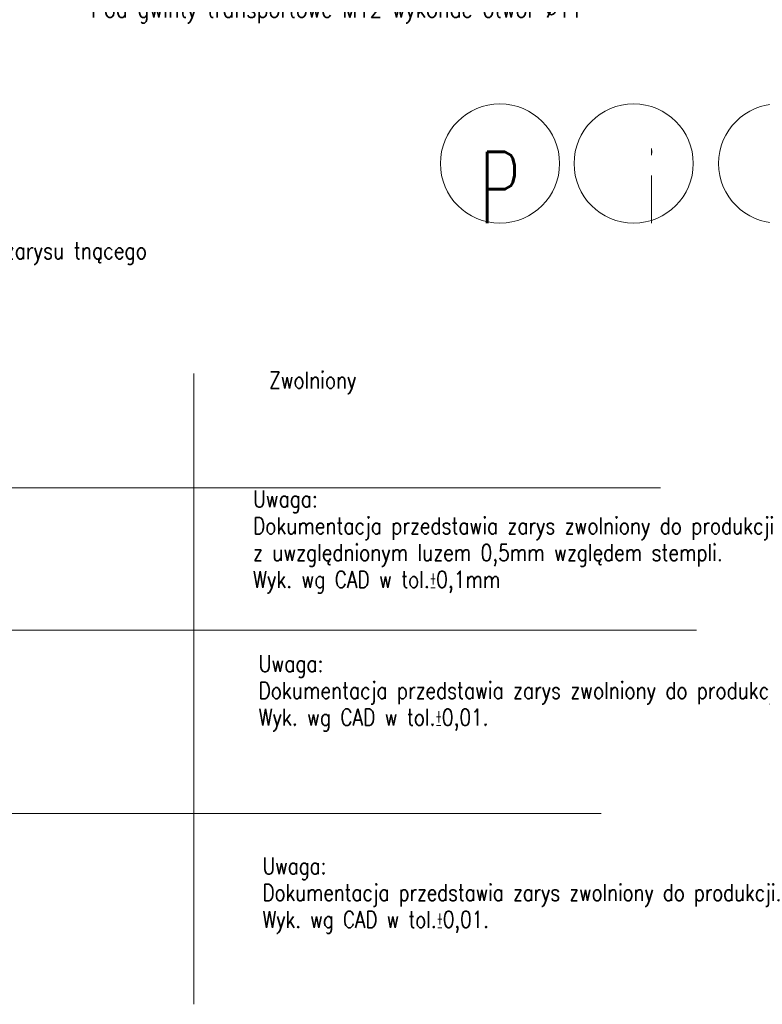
# Model space of a CAD drawing. Header units: millimetres. Extents: x -34 to 6620, y -230 to 4700.
# Tile 7 of 216: x 238 to 394, y -230 to -23. Entities that reach past the tile are written whole.
import ezdxf

# ---------------------------------------------------------------- set-up
doc = ezdxf.new("R2010")
doc.units = ezdxf.units.MM
doc.layers.add('1', color=7, linetype='Continuous', true_color=0xffffff)
doc.styles.add('latin_extended', font='simplex.shx')

# ---------------------------------------------------------------- blocks, each defined once
blk = doc.blocks.new('IDSYMBOL2')
at = {"layer": '1', "color": 92, "linetype": 'Continuous', "lineweight": 13, "insert": (338.801819, -66.149653), "char_height": 15, "attachment_point": 8, "line_spacing_factor": 0.963855, "style": 'latin_extended'}
blk.add_mtext('\\W0.6380;P', dxfattribs=at)
blk = doc.blocks.new('IDSYMBOL3')
at = {"layer": '1', "color": 2, "linetype": 'Continuous', "lineweight": 13, "insert": (370.420722, -66.149653), "char_height": 15, "attachment_point": 7, "line_spacing_factor": 0.963855, "style": 'latin_extended'}
blk.add_mtext('\\W0.0656;i', dxfattribs=at)

msp = doc.modelspace()

# ---------------------------------------------------------------- linework, layer by layer
at = {"layer": '1', "color": 163, "linetype": 'Continuous', "lineweight": 18}
for p, q in [((274.585, -97.638), (274.585, -230)), ((16.98, -121.636), (372.449, -121.636)), ((20, -151.51), (380, -151.51)), ((20, -190), (360, -190))]:
    msp.add_line(p, q, dxfattribs=at)
at = {"layer": '1', "color": 92, "linetype": 'Continuous', "lineweight": 13}
msp.add_circle((338.802, -53.597), 12.5, dxfattribs=at)
at = {"layer": '1', "color": 2, "linetype": 'Continuous', "lineweight": 13}
msp.add_circle((366.829, -53.597), 12.5, dxfattribs=at)
at = {"layer": '1', "color": 1, "linetype": 'Continuous', "lineweight": 13}
msp.add_circle((397.147, -53.597), 12.5, dxfattribs=at)

# ---------------------------------------------------------------- block references
at = {"layer": '1', "color": 92, "linetype": 'Continuous', "lineweight": 13}
msp.add_blockref('IDSYMBOL2', (0, 0), dxfattribs=at)
at = {"layer": '1', "color": 2, "linetype": 'Continuous', "lineweight": 13}
msp.add_blockref('IDSYMBOL3', (0, 0), dxfattribs=at)

# ---------------------------------------------------------------- texts
at = {"layer": '1', "color": 2, "linetype": 'Continuous', "lineweight": 13, "char_height": 3.5, "attachment_point": 7, "line_spacing_factor": 0.963855, "style": 'latin_extended'}
for s, insert in [('\\W0.8674;Pod gwinty transportowe M12 wykonać otwór %%c11\\P ', (253.056, -29.752)), ('\\W0.8247;Rysunek przedstawia poz.21\\PPozycję 22 wykonać jako odbicie lustrzane pozycji 21 za wyjątkiem zarysu tnącego\\P ', (98.876, -80.425)), ('\\W0.8137;Zwolniony\\P ', (290.394, -107.575)), ('\\W0.8157;Uwaga:\\PDokumentacja przedstawia zarys zwolniony do produkcji\\Pz uwzględnionym luzem 0,5mm względem stempli.\\PWyk. wg CAD w tol.\\W0.4079;%%p\\W0.8157;0,1mm\\P\\P ', (287.019, -155.016)), ('\\W0.8157;Uwaga:\\PDokumentacja przedstawia zarys zwolniony do produkcji z uwzgl. luzem cięcia 0,2mm/strona.\\PWyk. wg CAD w tol.\\W0.4079;%%p\\W0.8157;0,01.\\P ', (288.201, -178.311)), ('\\W0.8157;Uwaga:\\PDokumentacja przedstawia zarys zwolniony do produkcji.\\PWyk. wg CAD w tol.\\W0.4079;%%p\\W0.8157;0,01.\\P ', (289.021, -220.735))]:
    msp.add_mtext(s, dxfattribs=dict(at, insert=insert))

doc.saveas('drawing.dxf')
